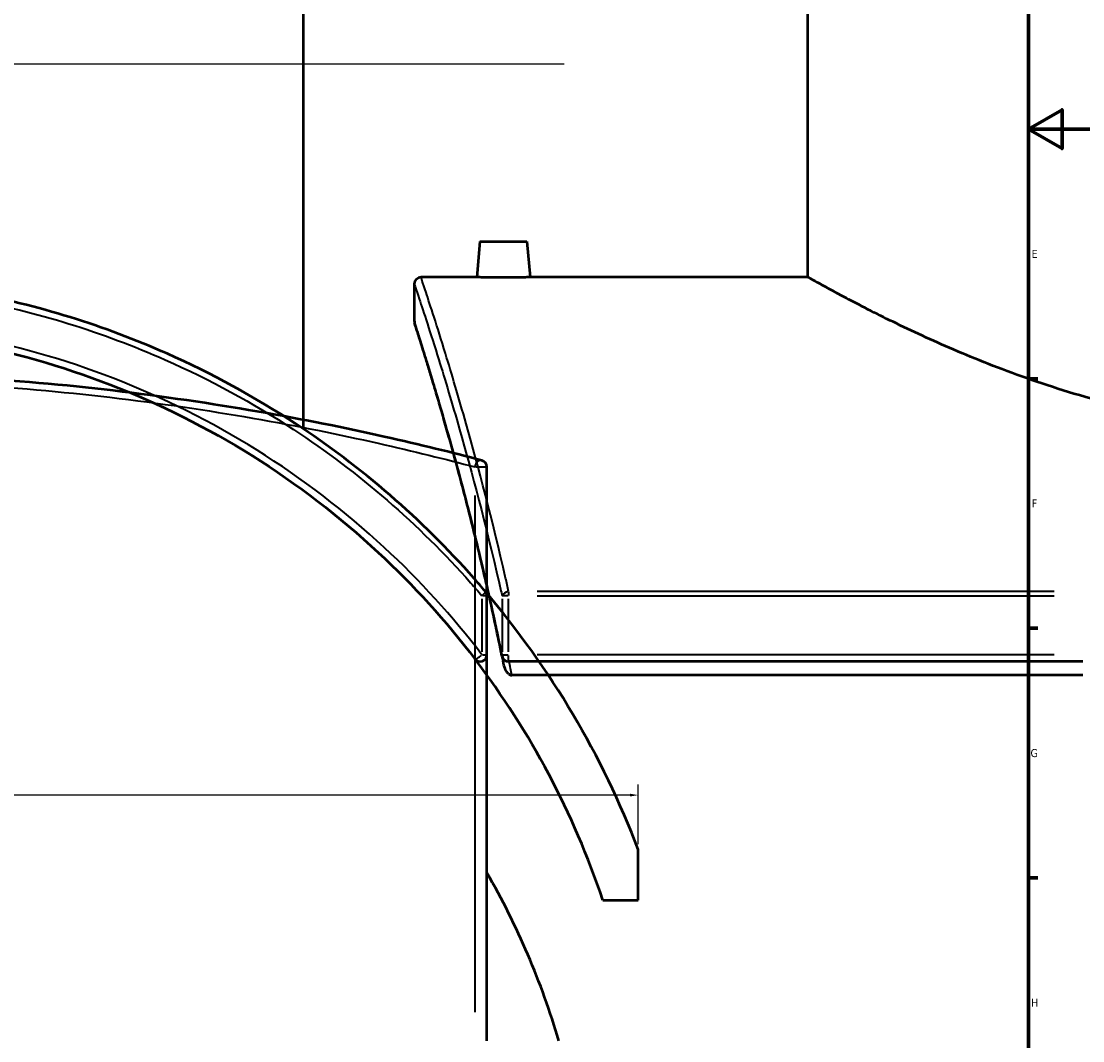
# Model space of a CAD drawing. Header units: millimetres. Extents: x -634 to 1175, y -305 to 962.
# Tile 6 of 12: x 522 to 837, y 26 to 329. Entities that reach past the tile are written whole.
import ezdxf

# ---------------------------------------------------------------- set-up
doc = ezdxf.new("R2010")
doc.units = ezdxf.units.MM
for name, color, linetype, lineweight in [('Border (ANSI)', 7, 'Continuous', 70), ('Dimension (ANSI)', 7, 'Continuous', 25), ('Sketch Geometry (ANSI)', 7, 'Continuous', 25), ('Visible (ANSI)', 7, 'Continuous', 50), ('Visible Narrow (ANSI)', 7, 'Continuous', 35)]:
    doc.layers.add(name, color=color, linetype=linetype, lineweight=lineweight)
doc.styles.add('Note Text (ANSI)', font='tahoma.ttf')
doc.dimstyles.new('Default - mm (ANSI)', dxfattribs={"dimtxt": 2.4, "dimasz": 2.5, "dimexe": 3.175, "dimexo": 1.6002, "dimgap": 0.8, "dimtad": 0, "dimtoh": 1, "dimdec": 0, "dimrnd": 1e-08, "dimzin": 4, "dimdsep": 46, "dimtxsty": 'Note Text (ANSI)', "dimcen": 0.09, "dimdle": 10, "dimclrd": 256, "dimclre": 256, "dimclrt": 5, "dimadec": 1, "dimazin": 1, "dimtfac": 1.27, "dimtofl": 0, "dimtmove": 0, "dimatfit": 3, "dimfxl": 1, "dimtolj": 1, "dimtzin": 4, "dimlwd": -1, "dimlwe": -1, "dimarcsym": 0})

# ---------------------------------------------------------------- blocks, each defined once
blk = doc.blocks.new('Borders Default Border')
at = {"layer": 'Border (ANSI)'}
for p, q in [((821, 222.75), (823.8, 222.75)), ((821, 148.5), (823.8, 148.5)), ((821, 74.25), (823.8, 74.25))]:
    blk.add_line(p, q, dxfattribs=at)
at = {"layer": 'Border (ANSI)', "flags": 128}
for points in [[(20, 20), (20, 574), (821, 574), (821, 20), (20, 20)], [(841, 297), (821, 297), (831, 302.77), (831, 291.23), (821, 297)]]:
    blk.add_lwpolyline(points, dxfattribs=at)
at = {"layer": 'Border (ANSI)', "color": 5, "true_color": 0x0000ff, "char_height": 2.4, "attachment_point": 7, "style": 'Note Text (ANSI)'}
for s, insert in [('E', (821.91, 258.68)), ('F', (821.98, 184.43)), ('G', (821.6, 110.13)), ('H', (821.73, 35.93))]:
    blk.add_mtext(s, dxfattribs=dict(at, insert=insert))
blk = doc.blocks.new('*D6')
at = {"layer": 'Defpoints', "color": 0, "transparency": 16777216}
for p in [(256.47, 140.59), (704.98, 98.86), (704.98, 82.64)]:
    blk.add_point(p, dxfattribs=at)
at = {"layer": 'Dimension (ANSI)', "transparency": 16777216}
for p, q in [((256.47, 138.99), (256.47, 95.68)), ((704.98, 84.24), (704.98, 102.03)), ((258.97, 98.86), (412.27, 98.86)), ((702.48, 98.86), (419.08, 98.86))]:
    blk.add_line(p, q, dxfattribs=at)
for points in [[(258.97, 99.27), (258.97, 98.44), (256.47, 98.86)], [(702.48, 99.27), (702.48, 98.44), (704.98, 98.86)]]:
    blk.add_solid(points, dxfattribs=at)
at = {"layer": 'Dimension (ANSI)', "color": 5, "transparency": 16777216, "insert": (413.07, 100.11), "char_height": 2.4, "attachment_point": 1, "style": 'Note Text (ANSI)'}
blk.add_mtext('\\A1;449', dxfattribs=at)

msp = doc.modelspace()

# ---------------------------------------------------------------- linework, layer by layer
at = {"layer": 'Sketch Geometry (ANSI)'}
msp.add_line((263.13, 316.43), (682.93, 316.43), dxfattribs=at)
at = {"layer": 'Visible (ANSI)'}
for p, q in [((605.48, 207.76), (605.48, 432.94)), ((755.38, 252.94), (755.38, 432.94)), ((657.88, 263.54), (656.95, 252.94)), ((657.88, 263.54), (671.88, 263.54)), ((671.88, 263.54), (672.8, 252.94)), ((656.95, 252.94), (640.38, 252.94)), ((755.38, 252.94), (672.8, 252.94)), ((638.38, 250.94), (638.38, 239.94)), ((659.98, 25.77), (659.98, 196.48)), ((659.98, 140.59), (659.98, 158.14)), ((837.13, 138.59), (666.42, 138.59)), ((837.13, 134.54), (667.38, 134.54)), ((704.98, 67.64), (704.98, 82.64)), ((694.44, 67.64), (704.98, 67.64))]:
    msp.add_line(p, q, dxfattribs=at)
for centre, radius, start, end in [((640.38, 250.94), 2, 90, 180), ((640.38, 239.94), 2, 180, 197.7986), ((657.98, 196.48), 2, 0, 75.201), ((457.48, -12.06), 265, 20.9389, 40.3275), ((657.98, 158.14), 2, 0, 40.3275), ((657.98, 140.59), 2, 217.2847, 0), ((457.48, -12.06), 250, 18.5912, 37.2847), ((666.42, 140.59), 2, 191.3733, 270), ((457.48, -40.48), 233.5, 16.4827, 29.8608)]:
    msp.add_arc(centre, radius, start, end, dxfattribs=at)
for points, knots in [([(659.51, 159.43), (658.39, 160.76), (657.25, 162.07), (640.59, 180.92), (622.76, 196.41), (591.01, 217.3), (578.2, 224.29), (546.14, 238.51), (526.37, 244.66), (490.1, 251.42), (473.79, 252.94), (457.48, 252.94), (441.17, 252.94), (424.87, 251.42), (388.6, 244.66), (368.83, 238.51), (336.77, 224.29), (323.95, 217.3), (292.2, 196.41), (274.37, 180.92), (257.55, 161.88), (256.26, 160.38), (254.98, 158.87)], [-53.270308, -53.270308, -53.270308, -53.270308, -52.746351, -52.746351, -45.669863, -45.669863, -41.293692, -41.293692, -35.145711, -35.145711, -30.289948, -30.289948, -30.289948, -25.434184, -25.434184, -19.2862, -19.2862, -14.910031, -14.910031, -7.833525, -7.833525, -7.235521, -7.235521, -7.235521, -7.235521]), ([(664.88, 252.82), (663.88, 252.82), (662.82, 252.82), (660.86, 252.85), (659.97, 252.86), (658.57, 252.89), (657.96, 252.91), (657.15, 252.93), (656.95, 252.94), (656.95, 252.94)], [0, 0, 0, 0, 0.298874, 0.298874, 0.597747, 0.597747, 0.896532, 0.896532, 1.195316, 1.195316, 1.195316, 1.195316]), ([(672.8, 252.94), (672.8, 252.94), (672.61, 252.93), (671.8, 252.91), (671.19, 252.89), (669.78, 252.86), (668.89, 252.85), (666.94, 252.82), (665.87, 252.82), (664.88, 252.82)], [3.585948, 3.585948, 3.585948, 3.585948, 3.884732, 3.884732, 4.183517, 4.183517, 4.48239, 4.48239, 4.781264, 4.781264, 4.781264, 4.781264]), ([(903.38, 207.76), (898.6, 207.76), (893.76, 207.91), (884.06, 208.55), (879.2, 209.03), (864.72, 210.92), (855.21, 212.8), (837.07, 217.37), (828.43, 220.06), (812.49, 225.69), (805.19, 228.62), (792.29, 234.16), (786.21, 236.99), (775.41, 242.25), (770.7, 244.67), (763.08, 248.69), (760.16, 250.29), (756.31, 252.41), (755.38, 252.94), (755.38, 252.94)], [0, 0, 0, 0, 1.434003, 1.434003, 2.868007, 2.868007, 5.736013, 5.736013, 8.60402, 8.60402, 11.472026, 11.472026, 14.326945, 14.326945, 17.181863, 17.181863, 20.036782, 20.036782, 22.8917, 22.8917, 22.8917, 22.8917]), ([(254.98, 134.54), (264.54, 147.74), (275.38, 159.99), (298.83, 181.78), (311.37, 191.41), (338.11, 208.16), (352.3, 215.28), (381.39, 226.57), (396.26, 230.81), (426.58, 236.5), (442.03, 237.94), (457.48, 237.94), (472.93, 237.94), (488.38, 236.5), (518.7, 230.81), (533.57, 226.57), (562.67, 215.28), (576.86, 208.16), (603.59, 191.41), (616.14, 181.78), (638.12, 161.35), (647.74, 150.75), (656.39, 139.38)], [-55.889158, -55.889158, -55.889158, -55.889158, -50.899975, -50.899975, -46.078993, -46.078993, -41.258005, -41.258005, -36.58602, -36.58602, -31.914031, -31.914031, -31.914031, -27.242041, -27.242041, -22.570056, -22.570056, -17.749068, -17.749068, -12.928086, -12.928086, -8.553765, -8.553765, -8.553765, -8.553765]), ([(664.45, 140.2), (663.84, 143.25), (663.22, 146.25), (661.97, 152.13), (661.34, 155.01), (660.08, 160.66), (659.45, 163.43), (658.18, 168.83), (657.55, 171.47), (656.3, 176.63), (655.67, 179.14), (654.44, 184.03), (653.83, 186.41), (652.62, 191.03), (652.02, 193.27), (650.86, 197.6), (650.28, 199.7), (649.16, 203.74), (648.62, 205.69), (647.55, 209.44), (647.04, 211.23), (646.04, 214.67), (645.56, 216.31), (644.63, 219.43), (644.19, 220.91), (643.35, 223.7), (642.95, 225.01), (642.2, 227.48), (641.84, 228.62), (641.18, 230.75), (640.88, 231.72), (640.32, 233.5), (640.07, 234.3), (639.62, 235.73), (639.42, 236.36), (638.99, 237.71), (638.8, 238.31), (638.54, 239.12), (638.47, 239.33), (638.47, 239.33)], [8.553765, 8.553765, 8.553765, 8.553765, 9.721778, 9.721778, 10.889792, 10.889792, 12.057805, 12.057805, 13.225818, 13.225818, 14.393831, 14.393831, 15.561845, 15.561845, 16.729858, 16.729858, 17.897871, 17.897871, 19.065885, 19.065885, 20.233898, 20.233898, 21.401911, 21.401911, 22.569924, 22.569924, 23.737938, 23.737938, 24.905951, 24.905951, 26.073964, 26.073964, 27.241977, 27.241977, 28.409991, 28.409991, 30.162011, 30.162011, 31.914031, 31.914031, 31.914031, 31.914031]), ([(658.49, 198.41), (649.75, 200.72), (640.03, 203.13), (617.82, 208.11), (605.14, 210.66), (578.12, 215.34), (563.78, 217.45), (534.38, 220.89), (519.35, 222.23), (488.71, 224.05), (473.1, 224.52), (457.48, 224.52), (441.87, 224.52), (426.26, 224.05), (395.61, 222.23), (380.59, 220.89), (351.18, 217.45), (336.84, 215.34), (309.83, 210.66), (297.15, 208.11), (274.94, 203.13), (265.22, 200.72), (256.47, 198.41)], [8.553765, 8.553765, 8.553765, 8.553765, 12.928086, 12.928086, 17.749068, 17.749068, 22.570056, 22.570056, 27.242041, 27.242041, 31.914031, 31.914031, 31.914031, 36.58602, 36.58602, 41.258005, 41.258005, 46.078993, 46.078993, 50.899975, 50.899975, 55.274305, 55.274305, 55.274305, 55.274305]), ([(666.42, 134.91), (666.27, 135.03), (666.13, 135.18), (665.8, 135.63), (665.58, 136.03), (665.13, 137.15), (664.91, 137.92), (664.75, 138.74)], [-0.7949308, -0.7949308, -0.7949308, -0.7949308, -0.6897365, -0.6897365, -0.4783066, -0.4783066, -0.1986258, -0.1986258, -0.1986258, -0.1986258]), ([(666.42, 134.91), (666.51, 134.84), (666.62, 134.77), (666.83, 134.66), (666.94, 134.62), (667.16, 134.56), (667.27, 134.54), (667.38, 134.54)], [0.4337126, 0.4337126, 0.4337126, 0.4337126, 0.4787403, 0.4787403, 0.5212938, 0.5212938, 0.561123, 0.561123, 0.561123, 0.561123])]:
    msp.add_open_spline(points, degree=3, knots=knots, dxfattribs=at)
msp.add_open_spline([(664.45, 140.2), (664.55, 139.71), (664.65, 139.23), (664.75, 138.74)], degree=3, dxfattribs=at)
at = {"layer": 'Visible Narrow (ANSI)'}
for p, q in [((656.55, 196.48), (659.97, 196.48)), ((656.39, 187.95), (656.39, 34.31)), ((659.98, 158.14), (658.62, 158.14)), ((666.28, 158.14), (664.52, 158.14)), ((666.42, 159.38), (666.42, 158.21)), ((828.59, 159.43), (674.95, 159.43)), ((674.95, 158.14), (828.59, 158.14)), ((658.49, 157.26), (658.49, 141.47)), ((664.48, 157.26), (664.48, 141.47)), ((666.42, 141.47), (666.42, 157.26)), ((658.62, 140.59), (659.98, 140.59)), ((664.52, 140.59), (666.28, 140.59)), ((666.42, 138.6), (666.42, 140.44)), ((828.59, 140.59), (674.95, 140.59))]:
    msp.add_line(p, q, dxfattribs=at)
for centre, major_axis, ratio, start_param, end_param in [((657.98, 196.48), (0.51, 1.93), 0.785637, 0.088773, 1.686678), ((657.98, 158.14), (1.52, 1.29), 0.168529, 4.97711, 6.214445), ((666.42, 158.14), (-1.95, -0.44), 0.6379, 4.639032, 5.876366), ((657.98, 140.59), (-1.59, -1.21), 0.158031, 0.088773, 1.686678), ((666.42, 140.59), (-1.96, -0.39), 0.598164, 5.975006, 6.266965)]:
    msp.add_ellipse(centre, major_axis=major_axis, ratio=ratio, start_param=start_param, end_param=end_param, dxfattribs=at)
for points, knots in [([(666.42, 159.43), (666.12, 160.76), (665.83, 162.07), (661.54, 180.92), (657.45, 196.41), (651.55, 217.3), (649.46, 224.29), (645.1, 238.51), (643.1, 244.66), (640.88, 251.42), (640.38, 252.94), (640.38, 252.94)], [-53.270308, -53.270308, -53.270308, -53.270308, -52.746351, -52.746351, -45.669863, -45.669863, -41.293692, -41.293692, -35.145711, -35.145711, -30.289948, -30.289948, -30.289948, -30.289948]), ([(256.47, 158.14), (257.59, 159.45), (258.72, 160.75), (275.29, 179.47), (293.03, 194.83), (324.62, 215.57), (337.37, 222.51), (369.28, 236.62), (388.94, 242.72), (425.03, 249.44), (441.26, 250.94), (457.48, 250.94), (473.71, 250.94), (489.94, 249.44), (526.02, 242.72), (545.69, 236.62), (577.59, 222.51), (590.34, 215.57), (621.93, 194.83), (639.68, 179.47), (656.25, 160.75), (657.38, 159.45), (658.49, 158.14)], [7.309587, 7.309587, 7.309587, 7.309587, 7.833525, 7.833525, 14.910031, 14.910031, 19.2862, 19.2862, 25.434184, 25.434184, 30.289948, 30.289948, 30.289948, 35.145711, 35.145711, 41.293692, 41.293692, 45.669863, 45.669863, 52.746351, 52.746351, 53.270308, 53.270308, 53.270308, 53.270308]), ([(638.38, 250.94), (638.38, 250.94), (638.88, 249.44), (641.11, 242.72), (643.11, 236.62), (647.48, 222.51), (649.58, 215.57), (655.49, 194.83), (659.59, 179.47), (663.89, 160.75), (664.19, 159.45), (664.48, 158.14)], [30.289948, 30.289948, 30.289948, 30.289948, 35.145711, 35.145711, 41.293692, 41.293692, 45.669863, 45.669863, 52.746351, 52.746351, 53.270308, 53.270308, 53.270308, 53.270308]), ([(658.49, 140.59), (649.75, 152.05), (640.03, 162.74), (617.82, 183.33), (605.14, 193.03), (578.12, 209.92), (563.78, 217.1), (534.38, 228.48), (519.35, 232.76), (488.71, 238.49), (473.1, 239.94), (457.48, 239.94), (441.87, 239.94), (426.26, 238.49), (395.61, 232.76), (380.59, 228.48), (351.18, 217.1), (336.84, 209.92), (309.83, 193.03), (297.15, 183.33), (274.94, 162.74), (265.22, 152.05), (256.47, 140.59)], [8.553765, 8.553765, 8.553765, 8.553765, 12.928086, 12.928086, 17.749068, 17.749068, 22.570056, 22.570056, 27.242041, 27.242041, 31.914031, 31.914031, 31.914031, 36.58602, 36.58602, 41.258005, 41.258005, 46.078993, 46.078993, 50.899975, 50.899975, 55.274305, 55.274305, 55.274305, 55.274305]), ([(664.48, 140.59), (662.17, 152.05), (659.76, 162.74), (654.79, 183.33), (652.23, 193.03), (647.56, 209.92), (645.44, 217.1), (642.01, 228.48), (640.66, 232.76), (638.85, 238.49), (638.38, 239.94), (638.38, 239.94)], [8.553765, 8.553765, 8.553765, 8.553765, 12.928086, 12.928086, 17.749068, 17.749068, 22.570056, 22.570056, 27.242041, 27.242041, 31.914031, 31.914031, 31.914031, 31.914031]), ([(254.98, 195.52), (264.54, 198.11), (275.38, 200.85), (298.83, 206.15), (311.37, 208.7), (338.11, 213.36), (352.3, 215.47), (381.39, 218.9), (396.26, 220.24), (426.58, 222.05), (442.03, 222.52), (457.48, 222.52), (472.93, 222.52), (488.38, 222.05), (518.7, 220.24), (533.57, 218.9), (562.67, 215.47), (576.86, 213.36), (603.59, 208.7), (616.14, 206.15), (638.12, 201.19), (647.74, 198.79), (656.39, 196.48)], [-55.889158, -55.889158, -55.889158, -55.889158, -50.899975, -50.899975, -46.078993, -46.078993, -41.258005, -41.258005, -36.58602, -36.58602, -31.914031, -31.914031, -31.914031, -27.242041, -27.242041, -22.570056, -22.570056, -17.749068, -17.749068, -12.928086, -12.928086, -8.553765, -8.553765, -8.553765, -8.553765])]:
    msp.add_open_spline(points, degree=3, knots=knots, dxfattribs=at)
msp.add_open_spline([(667.38, 134.54), (667.11, 135.9), (666.84, 137.25), (666.57, 138.59)], degree=3, dxfattribs=at)

# ---------------------------------------------------------------- block references
msp.add_blockref('Borders Default Border', (0, 0))

# ---------------------------------------------------------------- dimensions: what is measured, and where the dimension line sits
at = {"layer": 'Dimension (ANSI)'}
dim = msp.add_linear_dim(base=(704.98, 98.86), p1=(256.47, 140.59), p2=(704.98, 82.64), angle=180, dimstyle='Default - mm (ANSI)', override={"dimgap": 0.8, "dimtoh": 0, "dimdec": 0, "dimtol": 0, "dimlim": 0, "dimtp": 0, "dimtm": 0, "dimtdec": 2, "dimatfit": 1}, dxfattribs=at)
dim.commit()
dim.dimension.update_dxf_attribs({"geometry": '*D6', "text_midpoint": (415.68, 98.86), "dimtype": 160})

doc.saveas('drawing.dxf')
